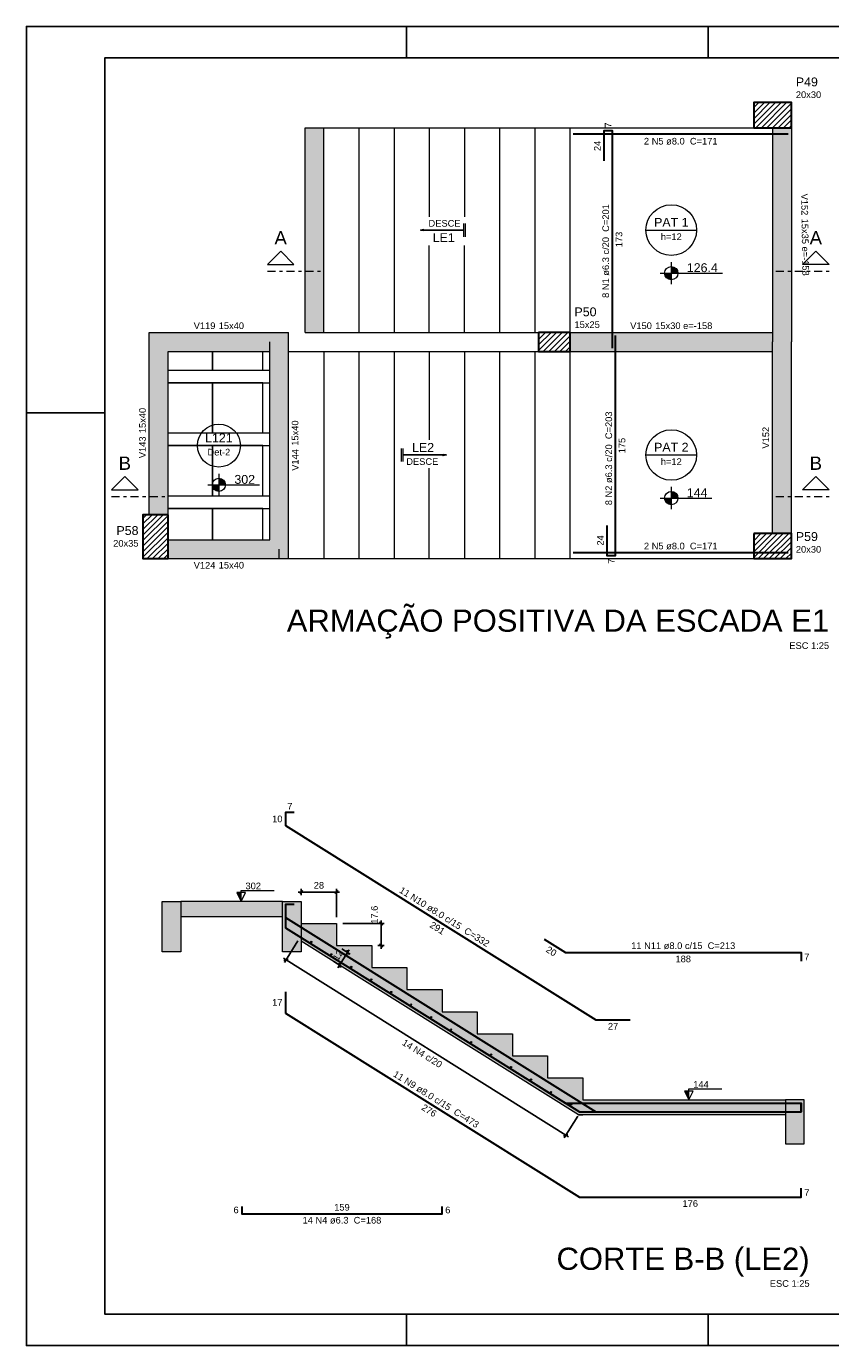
# Model space of a CAD drawing. Header units: millimetres. Extents: x 0 to 59.4, y 0 to 42.
# Tile 1 of 3: x 0 to 25.6, y 0 to 42. Entities that reach past the tile are written whole.
import ezdxf

# ---------------------------------------------------------------- set-up
doc = ezdxf.new("R2010")
doc.units = ezdxf.units.MM
doc.header["$MEASUREMENT"] = 0
doc.linetypes.add('DASHDOT', pattern=[2.54, 1.27, -0.635, 0, -0.635])
doc.linetypes.add('NULL', pattern=[0])
doc.layers.get('0').update_dxf_attribs({"lineweight": 18})
for name, color, linetype, lineweight in [('Descrição da armadura', 7, 'Continuous', 0), ('DT-Armadura positiva', 2, 'Continuous', 30), ('DT-Barras na forma', 2, 'Continuous', 30), ('DT-Barras no corte', 5, 'Continuous', 5), ('DT-Barras rebatidas', 2, 'Continuous', 30), ('DT-Cotas', 9, 'Continuous', 5), ('DT-Forma', 5, 'Continuous', 5), ('DT-Hachura escadas em corte', 254, 'Continuous', 5), ('DT-Hachura pilar em laje', 252, 'Continuous', 5), ('DT-Hachura viga corte escada', 253, 'Continuous', 5), ('DT-Hachura viga em laje', 254, 'Continuous', 5), ('DT-Textos', 7, 'Continuous', 5), ('DT-Título', 3, 'Continuous', 20), ('FO-Cortes', 9, 'DASHDOT', 5), ('FO-Eixos', 5, 'Continuous', 5), ('FO-Hachuras das lajes', 1, 'Continuous', 20), ('FO-Pilares', 4, 'Continuous', 30), ('FO-Textos das lajes', 3, 'Continuous', 20), ('FO-Textos das vigas', 7, 'Continuous', 5), ('FO-Textos dos pilares', 7, 'Continuous', 5), ('FO-Vigas', 1, 'Continuous', 20), ('Textos armaduras', 7, 'Continuous', 0)]:
    doc.layers.add(name, color=color, linetype=linetype, lineweight=lineweight)
doc.layers.add('SEDUC_MARF', color=1, linetype='Continuous')
doc.layers.add('SEDUC_MARGG', color=7, linetype='Continuous')
doc.styles.add('Arial', font='txt')
doc.dimstyles.get("Standard").update_dxf_attribs({"dimtxt": 0.18, "dimasz": 0.18, "dimexe": 0.18, "dimexo": 0.0625, "dimgap": 0.09, "dimtad": 0, "dimtih": 1, "dimtoh": 1, "dimdec": 4, "dimzin": 0, "dimdsep": 46, "dimtxsty": 'Standard', "dimcen": 0.09, "dimadec": 0, "dimazin": 0, "dimtfac": 1, "dimtdec": 4, "dimtofl": 0, "dimtmove": 0, "dimatfit": 3, "dimfxl": 1, "dimtolj": 1, "dimtzin": 0, "dimarcsym": 0})
doc.dimstyles.new('UM_25.000000', dxfattribs={"dimtxt": 0.18, "dimasz": 0.1, "dimexe": 0.1, "dimexo": 0.2, "dimgap": 0, "dimtad": 1, "dimtih": 1, "dimtoh": 1, "dimdec": 1, "dimlfac": 25, "dimzin": 0, "dimdsep": 46, "dimtxsty": 'Standard', "dimcen": 0.09, "dimdle": 0.1, "dimadec": 1, "dimazin": 2, "dimtfac": 1, "dimtdec": 4, "dimtofl": 0, "dimtmove": 0, "dimatfit": 3, "dimfxl": 1, "dimtolj": 1, "dimarcsym": 0})

# ---------------------------------------------------------------- blocks, each defined once
blk = doc.blocks.new('_Oblique')
at = {"color": 0, "linetype": 'ByBlock', "lineweight": -2}
blk.add_line((-0.5, -0.5), (0.5, 0.5), dxfattribs=at)
blk = doc.blocks.new('*D10')
at = {"layer": 'Defpoints', "color": 0}
for p in [(9.871, 14.441), (8.751, 14.141), (9.871, 13.439)]:
    blk.add_point(p, dxfattribs=at)
at = {"layer": 'DT-Cotas', "color": 0, "lineweight": -2}
for p, q in [((8.651, 14.441), (9.971, 14.441)), ((8.751, 14.341), (8.751, 14.541)), ((9.871, 13.639), (9.871, 14.541))]:
    blk.add_line(p, q, dxfattribs=at)
at = {"layer": 'DT-Cotas', "color": 0, "lineweight": -2, "xscale": 0.1, "yscale": 0.1, "zscale": 0.1, "rotation": 180}
blk.add_blockref('_Oblique', (8.751, 14.441), dxfattribs=at)
at = {"layer": 'DT-Cotas', "color": 0, "lineweight": -2, "xscale": 0.1, "yscale": 0.1, "zscale": 0.1}
blk.add_blockref('_Oblique', (9.871, 14.441), dxfattribs=at)
at = {"layer": 'DT-Cotas', "color": 7, "insert": (9.311, 14.653), "char_height": 0.2118, "attachment_point": 5, "rotation": 0.0057, "style": 'Arial'}
blk.add_mtext('\\A1;28', dxfattribs=at)
blk = doc.blocks.new('*D11')
at = {"layer": 'Defpoints', "color": 0}
for p in [(9.871, 13.439), (10.991, 12.737), (11.291, 12.737)]:
    blk.add_point(p, dxfattribs=at)
at = {"layer": 'DT-Cotas', "color": 0, "lineweight": -2}
for p, q in [((11.291, 13.539), (11.291, 12.637)), ((10.071, 13.439), (11.391, 13.439)), ((11.191, 12.737), (11.391, 12.737))]:
    blk.add_line(p, q, dxfattribs=at)
at = {"layer": 'DT-Cotas', "color": 0, "lineweight": -2, "xscale": 0.1, "yscale": 0.1, "zscale": 0.1}
for p, rotation in [((11.291, 13.439), 90), ((11.291, 12.737), 270)]:
    blk.add_blockref('_Oblique', p, dxfattribs=dict(at, rotation=rotation))
at = {"layer": 'DT-Cotas', "color": 7, "insert": (11.079, 13.718), "char_height": 0.2118, "attachment_point": 5, "rotation": 90, "style": 'Arial'}
blk.add_mtext('\\A1;17.6', dxfattribs=at)
blk = doc.blocks.new('*D12')
at = {"layer": 'Defpoints', "color": 0}
for p in [(9.871, 12.737), (9.616, 12.331), (10.222, 12.518)]:
    blk.add_point(p, dxfattribs=at)
at = {"layer": 'DT-Cotas', "color": 0, "lineweight": -2}
for p, q in [((9.914, 12.026), (10.275, 12.602)), ((10.041, 12.631), (10.306, 12.465)), ((9.786, 12.224), (10.051, 12.058))]:
    blk.add_line(p, q, dxfattribs=at)
at = {"layer": 'DT-Cotas', "color": 0, "lineweight": -2, "xscale": 0.1, "yscale": 0.1, "zscale": 0.1}
for p, rotation in [((10.222, 12.518), 57.92109150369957), ((9.967, 12.111), 237.9210915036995)]:
    blk.add_blockref('_Oblique', p, dxfattribs=dict(at, rotation=rotation))
at = {"layer": 'DT-Cotas', "color": 7, "insert": (9.915, 12.427), "char_height": 0.2118, "attachment_point": 5, "rotation": 57.9211, "style": 'Arial'}
blk.add_mtext('\\A1;12', dxfattribs=at)
blk = doc.blocks.new('*D13')
at = {"layer": 'Defpoints', "color": 0}
for p in [(8.751, 13.052), (17.654, 7.472), (17.169, 6.699)]:
    blk.add_point(p, dxfattribs=at)
at = {"layer": 'DT-Cotas', "color": 0, "lineweight": -2}
for p, q in [((8.645, 12.883), (8.214, 12.194)), ((8.182, 12.332), (17.254, 6.646)), ((17.548, 7.303), (17.116, 6.614))]:
    blk.add_line(p, q, dxfattribs=at)
at = {"layer": 'DT-Cotas', "color": 0, "lineweight": -2, "xscale": 0.1, "yscale": 0.1, "zscale": 0.1}
for p, rotation in [((8.267, 12.279), 147.9211017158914), ((17.169, 6.699), 327.9211017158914)]:
    blk.add_blockref('_Oblique', p, dxfattribs=dict(at, rotation=rotation))

msp = doc.modelspace()

# ---------------------------------------------------------------- hatches: boundary and pattern name
at = {"layer": 'DT-Hachura escadas em corte', "linetype": 'Continuous'}
for points in [[(8.1512, 14.1414), (4.9168, 14.1414), (4.9168, 13.6614), (8.1512, 13.6614), (8.1512, 14.1414)], [(12.1112, 12.0354), (10.9912, 12.0354), (10.9912, 12.7374), (9.8712, 12.7374), (9.8712, 13.4394), (8.7512, 13.4394), (8.7512, 12.8729), (17.5732, 7.3434), (17.7112, 7.3434), (17.7112, 7.8234), (17.7112, 8.5254), (16.5912, 8.5254), (16.5912, 9.2274), (15.4712, 9.2274), (15.4712, 9.9294), (14.3512, 9.9294), (14.3512, 10.6314), (13.2312, 10.6314), (13.2312, 11.3334), (12.1112, 11.3334), (12.1112, 12.0354)], [(17.7112, 7.8234), (24.158, 7.8234), (24.158, 7.3434), (17.7112, 7.3434), (17.7112, 7.8234)]]:
    msp.add_hatch(color=254, dxfattribs=at).paths.add_polyline_path(points)
at = {"layer": 'DT-Hachura pilar em laje', "linetype": 'Continuous'}
h = msp.add_hatch(dxfattribs=at)
h.set_pattern_fill('ANSI31', color=252, style=0)
h.paths.add_polyline_path([(24.35, 38.7753), (24.35, 39.1753), (24.35, 39.5753), (23.75, 39.5753), (23.15, 39.5753), (23.15, 39.1753), (23.15, 38.7753), (23.75, 38.7753)])
h = msp.add_hatch(dxfattribs=at)
h.set_pattern_fill('ANSI31', color=252, style=0)
h.paths.add_polyline_path([(16.3036, 32.2545), (16.3036, 31.9545), (16.3036, 31.6545), (16.8036, 31.6545), (17.3036, 31.6545), (17.3036, 31.9545), (17.3036, 32.2545), (16.8036, 32.2545)])
h = msp.add_hatch(dxfattribs=at)
h.set_pattern_fill('ANSI31', color=252, style=0)
h.paths.add_polyline_path([(4.5092, 26.4545), (4.1092, 26.4545), (3.7092, 26.4545), (3.7092, 25.7545), (3.7092, 25.0545), (4.1092, 25.0545), (4.5092, 25.0545), (4.5092, 25.7545)])
h = msp.add_hatch(dxfattribs=at)
h.set_pattern_fill('ANSI31', color=252, style=0)
h.paths.add_polyline_path([(23.1504, 25.8545), (23.1504, 25.4545), (23.1504, 25.0545), (23.7504, 25.0545), (24.3504, 25.0545), (24.3504, 25.4545), (24.3504, 25.8545), (23.7504, 25.8545)])
at = {"layer": 'DT-Hachura viga corte escada', "linetype": 'Continuous'}
for points in [[(4.9168, 14.1414), (4.9168, 12.5414), (4.3168, 12.5414), (4.3168, 14.1414), (4.9168, 14.1414)], [(8.7512, 14.1414), (8.7512, 12.5414), (8.1512, 12.5414), (8.1512, 14.1414), (8.7512, 14.1414)], [(24.158, 7.8234), (24.158, 6.4234), (24.758, 6.4234), (24.758, 7.8234), (24.158, 7.8234)]]:
    msp.add_hatch(color=253, dxfattribs=at).paths.add_polyline_path(points)
at = {"layer": 'DT-Hachura viga em laje', "linetype": 'Continuous'}
for points in [[(9.4704, 38.7753), (9.4704, 38.7753), (8.87, 38.7753), (8.87, 32.2545), (9.4704, 32.2545), (9.4704, 38.7753)], [(24.35, 31.9549), (24.35, 31.9549), (24.35, 38.7749), (23.75, 38.7749), (23.7504, 31.9545), (24.35, 31.9549)], [(4.5092, 31.6545), (4.5092, 31.6545), (3.9092, 32.2545), (3.9092, 26.4545), (4.5092, 26.4545), (4.5092, 31.6545)], [(8.344, 32.2545), (8.344, 32.2545), (3.9092, 32.2545), (4.5092, 31.6545), (7.744, 31.6545), (8.344, 32.2545)], [(8.344, 32.2545), (8.344, 32.2545), (7.744, 31.9545), (7.744, 31.6545), (8.344, 31.6545), (8.344, 32.2545)], [(24.0504, 31.9545), (24.0504, 31.9545), (23.75, 32.2545), (17.3036, 32.2545), (17.3036, 31.6545), (23.7504, 31.6545), (24.0504, 31.9545)], [(24.3504, 31.9545), (24.3504, 31.9545), (23.7504, 31.9545), (23.7504, 25.8545), (24.3504, 25.8545), (24.3504, 31.9545)], [(8.344, 31.6545), (8.344, 31.6545), (7.744, 31.6545), (7.744, 25.6545), (8.344, 25.0549), (8.344, 31.6545)], [(8.344, 25.0549), (8.344, 25.0549), (7.744, 25.6545), (4.5092, 25.6545), (4.5092, 25.0545), (8.344, 25.0549)]]:
    msp.add_hatch(color=254, dxfattribs=at).paths.add_polyline_path(points)
at = {"layer": 'DT-Textos', "linetype": 'Continuous'}
for points in [[(6.834, 14.1414), (6.834, 14.4214), (6.694, 14.4214), (6.834, 14.1414)], [(21.0846, 7.8234), (21.0846, 8.1034), (20.9446, 8.1034), (21.0846, 7.8234)]]:
    msp.add_hatch(color=7, dxfattribs=at).paths.add_polyline_path(points)
at = {"layer": 'FO-Textos das lajes', "linetype": 'Continuous'}
for points in [[(20.527, 34.1444), (20.3152, 34.1444), (20.3224, 34.0896), (20.3436, 34.0385), (20.3772, 33.9946), (20.4211, 33.961), (20.4722, 33.9398), (20.527, 33.9326), (20.527, 34.1444)], [(20.527, 34.1444), (20.7388, 34.1444), (20.7316, 34.1992), (20.7104, 34.2503), (20.6768, 34.2942), (20.6329, 34.3278), (20.5818, 34.349), (20.527, 34.3562), (20.527, 34.1444)], [(6.1264, 27.4043), (5.9146, 27.4043), (5.9218, 27.3495), (5.943, 27.2984), (5.9766, 27.2546), (6.0205, 27.2209), (6.0716, 27.1997), (6.1264, 27.1925), (6.1264, 27.4043)], [(6.1264, 27.4043), (6.3382, 27.4043), (6.331, 27.4591), (6.3098, 27.5102), (6.2762, 27.5541), (6.2323, 27.5877), (6.1812, 27.6089), (6.1264, 27.6161), (6.1264, 27.4043)], [(20.527, 26.984), (20.3152, 26.984), (20.3224, 26.9292), (20.3436, 26.8781), (20.3772, 26.8342), (20.4211, 26.8006), (20.4722, 26.7794), (20.527, 26.7722), (20.527, 26.984)], [(20.527, 26.984), (20.7388, 26.984), (20.7316, 27.0388), (20.7104, 27.0899), (20.6768, 27.1338), (20.6329, 27.1674), (20.5818, 27.1886), (20.527, 27.1958), (20.527, 26.984)]]:
    msp.add_hatch(color=3, dxfattribs=at).paths.add_polyline_path(points)

# ---------------------------------------------------------------- linework, layer by layer
at = {"layer": 'DT-Armadura positiva'}
for points in [[(18.6573, 31.7545), (18.6573, 38.6753), (18.3773, 38.6753), (18.3773, 37.7153)], [(17.4036, 38.5753), (24.25, 38.5753)], [(18.474, 26.1145), (18.474, 25.1545), (18.754, 25.1545), (18.754, 32.1545)], [(17.4036, 25.2545), (24.2504, 25.2545)]]:
    msp.add_lwpolyline(points, dxfattribs=at)
at = {"layer": 'DT-Barras na forma'}
for points in [[(8.5219, 14.0414), (8.2512, 14.0414), (8.2512, 13.6347), (18.1292, 7.4434), (19.2204, 7.4434)], [(8.2512, 13.9816), (8.2512, 13.3043), (17.6019, 7.4434), (24.658, 7.4434), (24.658, 7.7234)], [(16.4774, 8.1482), (17.1552, 7.7234), (24.658, 7.7234), (24.658, 7.4434)]]:
    msp.add_lwpolyline(points, dxfattribs=at)
at = {"layer": 'DT-Barras no corte'}
for centre in [(9.0691, 12.853), (9.705, 12.4544), (10.3409, 12.0558), (10.9769, 11.6572), (11.6128, 11.2587), (12.2487, 10.8601), (12.8846, 10.4615), (13.5205, 10.0629), (14.1564, 9.6643), (14.7923, 9.2658), (15.4282, 8.8672), (16.0641, 8.4686), (16.7, 8.07), (17.336, 7.6715)]:
    msp.add_circle(centre, 0.02, dxfattribs=at)
at = {"layer": 'DT-Barras rebatidas'}
for points in [[(8.5219, 16.9692), (8.2512, 16.9692), (8.2512, 16.5625), (18.1292, 10.3712), (19.2204, 10.3712)], [(16.4774, 12.9395), (17.1552, 12.5146), (24.658, 12.5146), (24.658, 12.2346)], [(8.2512, 11.2656), (8.2512, 10.5883), (17.6019, 4.7274), (24.658, 4.7274), (24.658, 5.0074)], [(6.8564, 4.4333), (6.8564, 4.1979), (13.2312, 4.1979), (13.2312, 4.4333)]]:
    msp.add_lwpolyline(points, dxfattribs=at)
at = {"layer": 'DT-Forma'}
for p, q in [((8.1512, 14.1414), (4.9168, 14.1414)), ((4.9168, 13.6614), (8.1512, 13.6614)), ((17.7112, 7.8234), (24.158, 7.8234)), ((24.158, 7.3434), (17.7112, 7.3434))]:
    msp.add_line(p, q, dxfattribs=at)
for points in [[(4.9168, 14.1414), (4.9168, 12.5414), (4.3168, 12.5414), (4.3168, 14.1414), (4.9168, 14.1414)], [(8.7512, 14.1414), (8.7512, 12.5414), (8.1512, 12.5414), (8.1512, 14.1414), (8.7512, 14.1414)], [(24.158, 7.8234), (24.158, 6.4234), (24.758, 6.4234), (24.758, 7.8234), (24.158, 7.8234)]]:
    msp.add_lwpolyline(points, close=True, dxfattribs=at)
for points in [[(8.7512, 14.1414), (8.7512, 13.4394), (9.8712, 13.4394), (9.8712, 12.7374), (10.9912, 12.7374), (10.9912, 12.0354), (12.1112, 12.0354), (12.1112, 11.3334), (13.2312, 11.3334), (13.2312, 10.6314), (14.3512, 10.6314), (14.3512, 9.9294), (15.4712, 9.9294), (15.4712, 9.2274), (16.5912, 9.2274), (16.5912, 8.5254), (17.7112, 8.5254), (17.7112, 7.8234)], [(17.5732, 7.3434), (17.7112, 7.3434), (17.5732, 7.3434), (8.7512, 12.8729)]]:
    msp.add_lwpolyline(points, dxfattribs=at)
at = {"layer": 'DT-Textos'}
for points in [[(6.834, 14.1414), (6.974, 14.4214), (6.694, 14.4214), (6.834, 14.1414), (6.834, 14.4914), (7.884, 14.4914)], [(21.0846, 7.8234), (21.2246, 8.1034), (20.9446, 8.1034), (21.0846, 7.8234), (21.0846, 8.1734), (22.1346, 8.1734)]]:
    msp.add_lwpolyline(points, dxfattribs=at)
at = {"layer": 'FO-Cortes', "ltscale": 0.2}
for p, q in [((7.67, 34.2108), (9.3644, 34.2108)), ((23.856, 34.2108), (25.5504, 34.2108)), ((2.7092, 27.0345), (4.4036, 27.0345)), ((23.856, 27.0345), (25.5504, 27.0345))]:
    msp.add_line(p, q, dxfattribs=at)
at = {"layer": 'FO-Cortes', "linetype": 'Continuous', "ltscale": 0.2}
for points in [[(7.67, 34.4226), (8.5172, 34.4226), (8.0936, 34.8462), (7.67, 34.4226)], [(25.5504, 34.4226), (24.7032, 34.4226), (25.1268, 34.8462), (25.5504, 34.4226)], [(2.7092, 27.2463), (3.5564, 27.2463), (3.1328, 27.6699), (2.7092, 27.2463)], [(25.5504, 27.2463), (24.7032, 27.2463), (25.1268, 27.6699), (25.5504, 27.2463)]]:
    msp.add_lwpolyline(points, close=True, dxfattribs=at)
at = {"layer": 'FO-Eixos'}
for points in [[(4.509, 31.0549), (5.926, 31.0549), (5.926, 31.6549)], [(5.926, 31.6549), (5.926, 31.0549), (7.526, 31.0549), (7.526, 31.6549)], [(4.509, 29.0549), (5.926, 29.0549), (5.926, 30.6549), (4.509, 30.6549)], [(4.509, 27.0549), (5.926, 27.0549), (5.926, 28.6549), (4.509, 28.6549)], [(5.926, 25.6549), (5.926, 26.6549), (4.509, 26.6549)], [(7.526, 25.6549), (7.526, 26.6549), (5.926, 26.6549), (5.926, 25.6549)]]:
    msp.add_lwpolyline(points, dxfattribs=at)
for points in [[(5.926, 29.0549), (7.526, 29.0549), (7.526, 30.6549), (5.926, 30.6549), (5.926, 29.0549)], [(5.926, 27.0549), (7.526, 27.0549), (7.526, 28.6549), (5.926, 28.6549), (5.926, 27.0549)]]:
    msp.add_lwpolyline(points, close=True, dxfattribs=at)
at = {"layer": 'FO-Hachuras das lajes', "linetype": 'Continuous'}
for p, q in [((10.5836, 38.7753), (10.5836, 32.2545)), ((11.7036, 38.7753), (11.7036, 32.2545)), ((12.8236, 38.7753), (12.8236, 35.9385)), ((13.9436, 38.7753), (13.9436, 35.9385)), ((15.0636, 38.7753), (15.0636, 32.2545)), ((16.1836, 38.7753), (16.1836, 32.2545)), ((12.8236, 32.2545), (12.8236, 35.0278)), ((13.9436, 32.2545), (13.9436, 35.0278)), ((9.4636, 31.6545), (9.4636, 25.0545)), ((10.5836, 31.6545), (10.5836, 25.0545)), ((11.7036, 31.6545), (11.7036, 25.0545)), ((12.8236, 31.6545), (12.8236, 28.8417)), ((13.9436, 31.6545), (13.9436, 25.0545)), ((15.0636, 31.6545), (15.0636, 25.0545)), ((16.1836, 31.6545), (16.1836, 25.0545)), ((12.8236, 25.0545), (12.8236, 27.9309))]:
    msp.add_line(p, q, dxfattribs=at)
at = {"layer": 'FO-Hachuras das lajes'}
for p, q in [((4.509, 31.0549), (7.744, 31.0549)), ((4.509, 30.6549), (7.744, 30.6549)), ((4.509, 29.0549), (7.744, 29.0549)), ((4.509, 28.6549), (7.744, 28.6549)), ((4.509, 27.0549), (7.744, 27.0549)), ((4.509, 26.6549), (7.744, 26.6549))]:
    msp.add_line(p, q, dxfattribs=at)
at = {"layer": 'FO-Pilares'}
for points in [[(24.35, 38.7753), (24.35, 39.1753), (24.35, 39.5753), (23.75, 39.5753), (23.15, 39.5753), (23.15, 39.1753), (23.15, 38.7753), (23.75, 38.7753), (24.35, 38.7753)], [(16.3036, 32.2545), (16.3036, 31.9545), (16.3036, 31.6545), (16.8036, 31.6545), (17.3036, 31.6545), (17.3036, 31.9545), (17.3036, 32.2545), (16.8036, 32.2545), (16.3036, 32.2545)], [(4.5092, 26.4545), (4.1092, 26.4545), (3.7092, 26.4545), (3.7092, 25.7545), (3.7092, 25.0545), (4.1092, 25.0545), (4.5092, 25.0545), (4.5092, 25.7545), (4.5092, 26.4545)], [(23.1504, 25.8545), (23.1504, 25.4545), (23.1504, 25.0545), (23.7504, 25.0545), (24.3504, 25.0545), (24.3504, 25.4545), (24.3504, 25.8545), (23.7504, 25.8545), (23.1504, 25.8545)]]:
    msp.add_lwpolyline(points, close=True, dxfattribs=at)
at = {"layer": 'FO-Textos das lajes', "linetype": 'Continuous'}
for p, q in [((13.9252, 35.3031), (13.9252, 35.7267)), ((13.9781, 35.3031), (13.9781, 35.7267)), ((11.9323, 28.5663), (11.9323, 28.1427)), ((11.9853, 28.5663), (11.9853, 28.1427))]:
    msp.add_line(p, q, dxfattribs=at)
at = {"layer": 'FO-Textos das lajes'}
for p, q in [((19.7213, 35.5149), (21.3327, 35.5149)), ((20.527, 34.4974), (20.527, 33.7914)), ((20.174, 34.1444), (20.88, 34.1444)), ((20.88, 34.1444), (22.1522, 34.1444)), ((5.441, 28.6545), (6.8118, 28.6545)), ((19.7213, 28.3545), (21.3327, 28.3545)), ((6.1264, 27.7573), (6.1264, 27.0513)), ((5.7734, 27.4043), (6.4794, 27.4043)), ((6.4794, 27.4043), (7.4217, 27.4043)), ((20.527, 27.337), (20.527, 26.631)), ((20.174, 26.984), (20.88, 26.984)), ((20.88, 26.984), (21.8223, 26.984))]:
    msp.add_line(p, q, dxfattribs=at)
for centre, radius in [((20.527, 35.5149), 0.8057), ((20.527, 34.1444), 0.2118), ((6.1264, 28.6545), 0.6854), ((20.527, 28.3545), 0.8057), ((6.1264, 27.4043), 0.2118), ((20.527, 26.984), 0.2118)]:
    msp.add_circle(centre, radius, dxfattribs=at)
at = {"layer": 'FO-Vigas'}
for p, q in [((8.87, 38.7753), (9.47, 38.7753)), ((8.87, 32.2545), (8.87, 38.7753)), ((9.47, 38.7753), (17.3036, 38.7753)), ((9.47, 32.2545), (9.47, 38.7753)), ((17.3036, 38.7753), (23.15, 38.7753)), ((17.3036, 32.2545), (17.3036, 38.7753)), ((23.7502, 38.7753), (23.7504, 31.9545)), ((24.3502, 38.7753), (24.3504, 31.9545)), ((3.9092, 26.4545), (3.9092, 32.2545)), ((3.9092, 32.2545), (8.3436, 32.2545)), ((7.7436, 31.6545), (7.7436, 31.9545)), ((8.3436, 31.6545), (8.3436, 32.2545)), ((8.87, 32.2545), (9.47, 32.2545)), ((9.47, 32.2545), (16.3036, 32.2545)), ((17.3036, 32.2545), (23.7504, 32.2545)), ((23.7504, 25.8545), (23.7504, 31.9545)), ((24.3504, 25.8545), (24.3504, 31.9545)), ((4.5092, 26.4545), (4.5092, 31.6545)), ((4.5092, 31.6545), (7.7436, 31.6545)), ((7.7436, 25.6545), (7.7436, 31.6545)), ((8.3436, 31.6545), (16.3036, 31.6545)), ((8.3436, 25.0545), (8.3436, 31.6545)), ((17.3036, 25.0545), (17.3036, 31.6545)), ((17.3036, 31.6545), (23.7504, 31.6545)), ((4.5092, 25.6545), (7.7436, 25.6545)), ((8.0436, 25.0545), (8.0436, 25.3545)), ((4.5092, 25.0545), (8.3436, 25.0545)), ((8.0436, 25.0545), (17.3036, 25.0545)), ((17.3036, 25.0545), (23.1504, 25.0545))]:
    msp.add_line(p, q, dxfattribs=at)
at = {"layer": 'SEDUC_MARF'}
for p, q in [((12.1, 42), (12.1, 41)), ((21.7, 42), (21.7, 41)), ((0, 29.7), (2.5, 29.7)), ((12.1, 1), (12.1, 0)), ((21.7, 1), (21.7, 0))]:
    msp.add_line(p, q, dxfattribs=at)
msp.add_lwpolyline([(59.4, 42), (0, 42), (0, 0), (59.4, 0)], close=True, dxfattribs=at)
at = {"layer": 'SEDUC_MARGG'}
msp.add_lwpolyline([(58.4, 1), (58.4, 41), (2.5, 41), (2.5, 1), (58.4, 1)], dxfattribs=at)

# ---------------------------------------------------------------- texts
at = {"layer": 'Descrição da armadura', "linetype": 'NULL', "char_height": 0.2118, "attachment_point": 8, "line_spacing_factor": 0.9, "style": 'Arial'}
for s, insert, width in [('2 N5 ø8.0  C=171', (20.8272, 38.233), 4.594404), ('2 N5 ø8.0  C=171', (20.8272, 25.3445), 4.594404), ('11 N11 ø8.0 c/15  C=213', (20.9066, 12.6205), 6.496963), ('14 N4 ø6.3  C=168', (10.0436, 3.8805), 4.916973)]:
    msp.add_mtext(s, dxfattribs=dict(at, insert=insert, width=width))
at = {"layer": 'Descrição da armadura', "linetype": 'NULL', "char_height": 0.2118, "line_spacing_factor": 0.9, "style": 'Arial'}
for s, insert, width, attachment_point, rotation in [('8 N1 ø6.3 c/20  C=201', (18.5513, 33.3546), 5.851826, 7, 90.00021), ('8 N2 ø6.3 c/20  C=203', (18.6483, 26.7546), 5.851826, 7, 90.00021), ('11 N10 ø8.0 c/15  C=332', (13.2467, 13.5568), 6.496963, 8, 327.92093), ('14 N4 c/20', (12.5418, 9.2081), 2.845127, 8, 327.92009), ('11 N9 ø8.0 c/15  C=473', (12.9827, 7.7478), 6.174395, 8, 327.92093)]:
    msp.add_mtext(s, dxfattribs=dict(at, insert=insert, width=width, attachment_point=attachment_point, rotation=rotation))
at = {"layer": 'DT-Textos', "linetype": 'NULL', "char_height": 0.2118, "width": 0.967705, "attachment_point": 7, "line_spacing_factor": 0.798, "style": 'Arial'}
for s, insert in [('302', (6.9736, 14.5265)), ('144', (21.2246, 8.2085))]:
    msp.add_mtext(s, dxfattribs=dict(at, insert=insert))
at = {"layer": 'DT-Título', "linetype": 'NULL', "attachment_point": 9, "line_spacing_factor": 0.798, "style": 'Arial'}
for s, insert, char_height, width in [('ARMAÇÃO POSITIVA DA ESCADA E1', (25.5502, 22.5096), 0.706, 34.658701), ('ESC 1:25', (25.5502, 22.1775), 0.2118, 2.482559), ('CORTE B-B (LE2)', (24.9286, 2.1996), 0.706, 16.172578), ('ESC 1:25', (24.9286, 1.8685), 0.2118, 2.482559)]:
    msp.add_mtext(s, dxfattribs=dict(at, insert=insert, char_height=char_height, width=width))
at = {"layer": 'FO-Cortes', "linetype": 'NULL', "ltscale": 0.2, "char_height": 0.4236, "width": 0.773711, "attachment_point": 8, "line_spacing_factor": 0.798, "style": 'Arial'}
for s, insert in [('A', (8.0932, 35.0584)), ('A', (25.1272, 35.0584)), ('B', (3.1332, 27.8814)), ('B', (25.1272, 27.8814))]:
    msp.add_mtext(s, dxfattribs=dict(at, insert=insert))
at = {"layer": 'FO-Textos das lajes', "linetype": 'NULL', "line_spacing_factor": 0.798, "style": 'Arial'}
for s, insert, char_height, width, attachment_point in [('DESCE', (13.8192, 35.6205), 0.2118, 1.998281, 9), ('PAT 1', (20.5272, 35.6208), 0.2824, 2.167471, 8), ('LE1', (13.6352, 35.1338), 0.2824, 1.387852, 9), ('h=12', (20.5272, 35.1975), 0.2118, 1.306416, 8), ('126.4', (21.0212, 34.1728), 0.2824, 1.951904, 7), ('L121', (6.1262, 28.7608), 0.2824, 1.735195, 8), ('Det-2', (6.1262, 28.3365), 0.2118, 1.418281, 8), ('LE2', (12.2752, 28.4538), 0.2824, 1.387852, 7), ('PAT 2', (20.5272, 28.4608), 0.2824, 2.167471, 8), ('DESCE', (12.0912, 28.0365), 0.2118, 1.998281, 7), ('h=12', (20.5272, 28.0365), 0.2118, 1.306416, 8), ('302', (6.6202, 27.4328), 0.2824, 1.301396, 7), ('144', (21.0212, 27.0118), 0.2824, 1.301396, 7)]:
    msp.add_mtext(s, dxfattribs=dict(at, insert=insert, char_height=char_height, width=width, attachment_point=attachment_point))
at = {"layer": 'FO-Textos das vigas', "linetype": 'NULL', "char_height": 0.2118, "line_spacing_factor": 0.798, "style": 'Arial'}
for s, insert, width, attachment_point, rotation in [('V152', (24.6681, 35.9828), 1.354561, 9, 271.00247), ('15x35 e=-158', (24.6681, 35.8768), 3.563545, 7, 271.00247), ('15x40', (3.8033, 29.0496), 1.580273, 7, 90.00021), ('15x40', (8.6613, 28.6496), 1.580273, 7, 90.00021), ('V152', (23.6443, 28.9046), 1.354561, 8, 90.00021), ('V143', (3.8033, 28.9436), 1.354561, 9, 90.00021), ('V144', (8.6613, 28.5436), 1.354561, 9, 90.00021)]:
    msp.add_mtext(s, dxfattribs=dict(at, insert=insert, width=width, attachment_point=attachment_point, rotation=rotation))
for s, insert, width, attachment_point in [('V119', (6.0162, 32.3605), 1.354561, 9), ('15x40', (6.1212, 32.3605), 1.580273, 7), ('V150', (19.9092, 32.3605), 1.354561, 9), ('15x30 e=-158', (20.0152, 32.3605), 3.563545, 7), ('V124', (6.0162, 24.7365), 1.354561, 9), ('15x40', (6.1212, 24.7365), 1.580273, 7)]:
    msp.add_mtext(s, dxfattribs=dict(at, insert=insert, width=width, attachment_point=attachment_point))
at = {"layer": 'FO-Textos dos pilares', "linetype": 'NULL', "line_spacing_factor": 0.798, "style": 'Arial'}
for s, insert, char_height, width, attachment_point in [('P49', (24.4912, 40.0868), 0.2824, 1.387852, 7), ('20x30', (24.4912, 39.7165), 0.2118, 1.580273, 7), ('P50', (17.4452, 32.7668), 0.2824, 1.387852, 7), ('15x25', (17.4452, 32.3955), 0.2118, 1.580273, 7), ('P58', (3.5682, 25.8038), 0.2824, 1.387852, 9), ('20x35', (3.5682, 25.4335), 0.2118, 1.580273, 9), ('P59', (24.4912, 25.6123), 0.2824, 1.387852, 7), ('20x30', (24.4912, 25.241), 0.2118, 1.580273, 7)]:
    msp.add_mtext(s, dxfattribs=dict(at, insert=insert, char_height=char_height, width=width, attachment_point=attachment_point))
at = {"layer": 'Textos armaduras', "linetype": 'NULL', "char_height": 0.2118, "line_spacing_factor": 0.9, "style": 'Arial'}
for s, insert, width, attachment_point, rotation in [('7', (18.6232, 38.7753), 0.722568, 7, 90.00021), ('24', (18.28, 38.1953), 1.045137, 8, 90.00021), ('173', (18.7546, 35.2149), 1.367705, 2, 90.00021), ('175', (18.8513, 28.6545), 1.367705, 2, 90.00021), ('24', (18.3767, 25.6345), 1.045137, 8, 90.00021), ('7', (18.5081, 25.0545), 0.722568, 3, 90.00021), ('291', (13.1385, 13.3844), 1.367705, 2, 327.92093), ('20', (16.7646, 12.6446), 1.045137, 2, 327.92093), ('276', (12.8749, 7.5754), 1.367705, 2, 327.92093)]:
    msp.add_mtext(s, dxfattribs=dict(at, insert=insert, width=width, attachment_point=attachment_point, rotation=rotation))
for s, insert, width, attachment_point in [('7', (8.3865, 17.0665), 0.722568, 8), ('10', (8.1512, 16.6599), 1.045137, 9), ('188', (20.9066, 12.4173), 1.367705, 2), ('7', (24.758, 12.4805), 0.722568, 1), ('17', (8.1512, 10.8211), 1.045137, 9), ('27', (18.6748, 10.2739), 1.045137, 2), ('176', (21.13, 4.6301), 1.367705, 2), ('7', (24.758, 4.9733), 0.722568, 1), ('6', (6.7564, 4.2097), 0.722568, 9), ('159', (10.0438, 4.2952), 1.367705, 8), ('6', (13.3312, 4.4215), 0.722568, 1)]:
    msp.add_mtext(s, dxfattribs=dict(at, insert=insert, width=width, attachment_point=attachment_point))

# ---------------------------------------------------------------- dimensions: what is measured, and where the dimension line sits
at = {"layer": 'DT-Cotas'}
dim = msp.add_linear_dim(base=(9.8712, 14.4414), p1=(8.7512, 14.1414), p2=(9.8712, 13.4394), dimstyle='UM_25.000000', override={"dimtxt": 0.2118, "dimasz": 0.1, "dimexe": 0.1, "dimexo": 0.2, "dimtad": 1, "dimtih": 0, "dimtoh": 0, "dimdec": 1, "dimlfac": 25, "dimzin": 8, "dimtxsty": 'Arial', "dimblk": 'Oblique', "dimblk1": 'Oblique', "dimblk2": 'Oblique', "dimsah": 1, "dimdle": 0.1, "dimse1": 0, "dimse2": 0, "dimclrt": 7, "dimadec": 1, "dimazin": 3, "dimtmove": 2, "dimldrblk": 'Oblique'}, dxfattribs=at)
dim.commit()
dim.dimension.update_dxf_attribs({"geometry": '*D10', "text_midpoint": (9.3112, 14.6532), "dimtype": 160, "text_rotation": 0.00573})
for base, p1, p2, angle, picture, middle, dimtype, turn in [((11.2911759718, 12.7373692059), (9.8711759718, 13.4393692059), (10.9911759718, 12.7373692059), 90, '*D11', (11.0793759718, 13.7175871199), 160, 90), ((10.2216, 12.5178), (9.6163, 12.3307), (9.8712, 12.7374), 57.92109, '*D12', (9.9146, 12.4269), 161, 57.92109)]:
    dim = msp.add_linear_dim(base=base, p1=p1, p2=p2, angle=angle, dimstyle='UM_25.000000', override={"dimtxt": 0.2118, "dimasz": 0.1, "dimexe": 0.1, "dimexo": 0.2, "dimtad": 1, "dimtih": 0, "dimtoh": 0, "dimdec": 1, "dimlfac": 25, "dimzin": 8, "dimtxsty": 'Arial', "dimblk": 'Oblique', "dimblk1": 'Oblique', "dimblk2": 'Oblique', "dimsah": 1, "dimdle": 0.1, "dimse1": 0, "dimse2": 0, "dimclrt": 7, "dimadec": 1, "dimazin": 3, "dimtmove": 2, "dimldrblk": 'Oblique'}, dxfattribs=at)
    dim.commit()
    dim.dimension.update_dxf_attribs({"geometry": picture, "text_midpoint": middle, "dimtype": dimtype, "text_rotation": turn})
dim = msp.add_linear_dim(base=(17.1694, 6.6991), p1=(8.7512, 13.0523), p2=(17.6539, 7.4722), angle=327.9211, text=' ', dimstyle='UM_25.000000', override={"dimtxt": 0.2118, "dimasz": 0.1, "dimexe": 0.1, "dimexo": 0.2, "dimtad": 1, "dimtih": 0, "dimtoh": 0, "dimdec": 1, "dimlfac": 25, "dimzin": 8, "dimtxsty": 'Arial', "dimblk": 'Oblique', "dimblk1": 'Oblique', "dimblk2": 'Oblique', "dimsah": 1, "dimdle": 0.1, "dimse1": 0, "dimse2": 0, "dimclrt": 256, "dimadec": 1, "dimazin": 3, "dimtmove": 2, "dimldrblk": 'Oblique'}, dxfattribs=at)
dim.commit()
dim.dimension.update_dxf_attribs({"geometry": '*D13', "text_midpoint": (12.7742, 9.5789), "dimtype": 161, "text_rotation": -32.0789})

# ---------------------------------------------------------------- leaders
at = {"layer": 'FO-Textos das lajes', "linetype": 'Continuous'}
for points in [[(12.5485, 35.5149), (13.9252, 35.5149)], [(13.362, 28.3545), (11.9853, 28.3545)]]:
    msp.add_leader(points, dimstyle='Standard', override={"dimasz": 0.1, "dimldrblk": 'Closed'}, dxfattribs=at)

doc.saveas('drawing.dxf')
